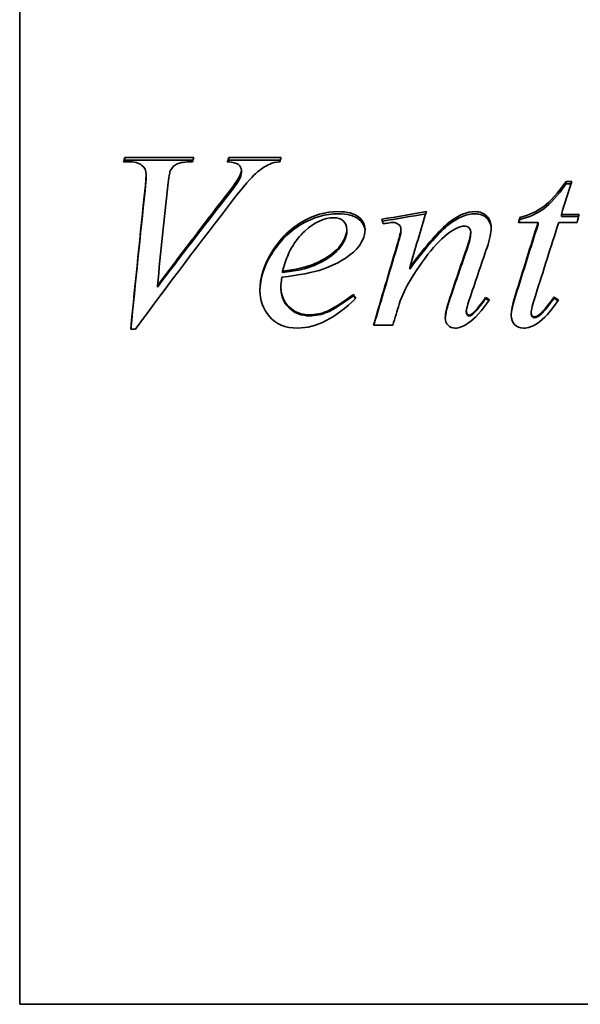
# Model space of a CAD drawing. Header units: millimetres. Extents: x 377 to 883, y 158 to 732.
# Tile 2 of 7: x 377 to 458, y 395 to 536. Entities that reach past the tile are written whole.
import ezdxf

# ---------------------------------------------------------------- set-up
doc = ezdxf.new("R2010")
doc.units = ezdxf.units.MM
doc.header["$LTSCALE"] = 3
doc.layers.add('Krawędzie widoczne(ISO)', color=7, linetype='Continuous', lineweight=35, true_color=0x262659)

msp = doc.modelspace()

# ---------------------------------------------------------------- linework, layer by layer
at = {"layer": 'Krawędzie widoczne(ISO)'}
for p, q in [((377.25, 568.3), (377.25, 394.7)), ((392.81, 515.48), (392.13, 515.48)), ((392.32, 516.1), (402.2, 516.1)), ((392.32, 515.7), (392.32, 516.1)), ((392.32, 515.7), (402.07, 515.7)), ((407.23, 516.1), (414.72, 516.1)), ((407.23, 515.7), (407.23, 516.1)), ((407.23, 515.7), (414.61, 515.7)), ((409.01, 513.9), (409.01, 514.27)), ((395.36, 513.32), (395.36, 513.69)), ((408.74, 512.98), (408.74, 513.35)), ((455.53, 512.66), (456.35, 512.66)), ((455.53, 512.3), (455.53, 512.66)), ((455.53, 512.3), (456.24, 512.3)), ((451.53, 506.79), (448.71, 506.79)), ((448.9, 507.19), (448.9, 507.49)), ((451.53, 506.5), (451.53, 506.79)), ((457.11, 506.79), (454.49, 506.79)), ((454.86, 507.92), (457.41, 507.92)), ((454.86, 507.62), (454.86, 507.92)), ((454.86, 507.62), (457.33, 507.62)), ((424.12, 505.51), (424.12, 505.79)), ((431.88, 505.53), (431.88, 505.81)), ((441.87, 505.18), (441.87, 505.46)), ((414.91, 499.6), (414.91, 499.81)), ((433.13, 500.1), (433.13, 500.31)), ((396.98, 497.51), (396.98, 497.69)), ((414.68, 497.25), (414.68, 497.43)), ((425.06, 496.27), (425.06, 496.45)), ((443.99, 495.88), (443.99, 496.04)), ((453.82, 495.94), (453.82, 496.1)), ((441.24, 493.94), (441.24, 494.09)), ((442.11, 493.58), (442.11, 493.72)), ((450.53, 493.72), (450.53, 493.87)), ((452.06, 493.72), (452.06, 493.87)), ((393.83, 491.5), (393.16, 491.5)), ((430.72, 492.06), (427.96, 492.06)), ((377.25, 394.7), (467.75, 394.7))]:
    msp.add_line(p, q, dxfattribs=at)
for points in [[(392.13, 515.48), (392.2, 515.69), (392.26, 515.89), (392.32, 516.1)], [(392.25, 515.48), (392.27, 515.56), (392.3, 515.63), (392.32, 515.7)], [(402.2, 516.1), (402.14, 515.89), (402.07, 515.69), (402, 515.48)], [(407, 515.48), (407.08, 515.69), (407.15, 515.89), (407.23, 516.1)], [(407.14, 515.47), (407.17, 515.55), (407.2, 515.63), (407.23, 515.7)], [(414.54, 515.48), (413.94, 515.43), (413.46, 515.32), (413.11, 515.16)], [(414.72, 516.1), (414.66, 515.89), (414.6, 515.69), (414.54, 515.48)], [(398.83, 514.18), (398.71, 513.93), (398.59, 513.22), (398.47, 512.03)], [(408.74, 513.35), (408.92, 513.7), (409.01, 514.01), (409.01, 514.27)], [(408.74, 512.98), (408.92, 513.33), (409.01, 513.64), (409.01, 513.9)], [(395.22, 511.69), (395.31, 512.68), (395.36, 513.35), (395.36, 513.69)], [(395.22, 511.34), (395.31, 512.32), (395.36, 512.98), (395.36, 513.32)], [(406.74, 510.53), (407.8, 511.89), (408.47, 512.83), (408.74, 513.35)], [(406.74, 510.2), (407.8, 511.54), (408.47, 512.47), (408.74, 512.98)], [(456.35, 512.66), (455.85, 511.1), (455.36, 509.52), (454.86, 507.92)], [(393.16, 491.5), (393.84, 498.39), (394.53, 505.18), (395.22, 511.69)], [(393.17, 491.5), (393.85, 498.27), (394.53, 504.95), (395.22, 511.34)], [(398.47, 512.03), (397.97, 507.38), (397.47, 502.58), (396.98, 497.69)], [(407.9, 510.11), (403.21, 504.09), (398.52, 497.83), (393.83, 491.5)], [(396.98, 497.69), (400.23, 502.05), (403.48, 506.35), (406.74, 510.53)], [(396.98, 497.51), (400.23, 501.82), (403.48, 506.06), (406.74, 510.2)], [(429.16, 507.24), (431.28, 507.6), (433.4, 507.97), (435.52, 508.33)], [(435.52, 508.33), (434.72, 505.69), (433.92, 503.02), (433.13, 500.31)], [(429.33, 506.6), (429.27, 506.81), (429.22, 507.03), (429.16, 507.24)], [(429.24, 506.96), (431.3, 507.31), (433.36, 507.66), (435.42, 508)], [(430.76, 506.77), (430.62, 506.77), (430.37, 506.75), (430, 506.69)], [(448.3, 496.43), (449.38, 499.93), (450.45, 503.39), (451.53, 506.79)], [(448.71, 506.79), (448.77, 507.03), (448.83, 507.26), (448.9, 507.49)], [(448.79, 506.79), (448.82, 506.93), (448.86, 507.06), (448.9, 507.19)], [(454.49, 506.79), (453.37, 503.33), (452.26, 499.81), (451.14, 496.25)], [(457.41, 507.92), (457.31, 507.55), (457.21, 507.17), (457.11, 506.79)], [(426.73, 505.77), (426.73, 504.79), (426.32, 503.85), (425.49, 502.96)], [(430, 506.69), (429.78, 506.66), (429.55, 506.63), (429.33, 506.6)], [(431.29, 503.41), (431.68, 504.74), (431.88, 505.54), (431.88, 505.81)], [(431.29, 503.16), (431.68, 504.47), (431.88, 505.26), (431.88, 505.53)], [(440.97, 506.26), (440.6, 506.26), (440.15, 506.12), (439.62, 505.83)], [(441.4, 503.39), (441.71, 504.29), (441.87, 504.97), (441.87, 505.46)], [(444.81, 506.03), (444.81, 505.32), (444.61, 504.39), (444.22, 503.21)], [(448.3, 496.25), (449.38, 499.72), (450.45, 503.14), (451.53, 506.5)], [(441.4, 503.14), (441.71, 504.02), (441.87, 504.7), (441.87, 505.18)], [(425.49, 502.96), (424.4, 501.78), (422.8, 500.83), (420.69, 500.09)], [(427.96, 492.06), (429.07, 495.89), (430.18, 499.68), (431.29, 503.41)], [(428, 492.06), (429.09, 495.8), (430.19, 499.51), (431.29, 503.16)], [(438.95, 496.14), (439.77, 498.58), (440.58, 501), (441.4, 503.39)], [(438.95, 495.98), (439.77, 498.38), (440.58, 500.77), (441.4, 503.14)], [(444.22, 503.21), (443.37, 500.73), (442.52, 498.21), (441.66, 495.68)], [(420.69, 500.09), (419.29, 499.6), (417.32, 499.22), (414.79, 498.94)], [(414.91, 499.81), (416.77, 500.01), (418.29, 500.36), (419.46, 500.85)], [(414.91, 499.6), (416.77, 499.8), (418.29, 500.14), (419.46, 500.63)], [(414.79, 498.94), (414.72, 498.33), (414.68, 497.83), (414.68, 497.43)], [(433.19, 498.45), (432.56, 497.43), (432.04, 496.3), (431.62, 495.08)], [(425.43, 495.92), (422.51, 493.08), (419.74, 491.64), (417.09, 491.64)], [(425.06, 496.45), (425.18, 496.27), (425.3, 496.1), (425.43, 495.92)], [(425.06, 496.27), (425.16, 496.14), (425.26, 496), (425.36, 495.86)], [(438.23, 493.14), (438.23, 493.73), (438.47, 494.74), (438.95, 496.14)], [(438.23, 493.07), (438.25, 493.66), (438.49, 494.63), (438.95, 495.98)], [(441.66, 495.68), (441.38, 494.81), (441.24, 494.28), (441.24, 494.09)], [(444.56, 495.7), (443.48, 494.12), (442.45, 492.99), (441.48, 492.33)], [(442.11, 493.72), (442.69, 494.22), (443.31, 495), (443.99, 496.04)], [(442.11, 493.58), (442.69, 494.08), (443.31, 494.84), (443.99, 495.88)], [(443.99, 496.04), (444.18, 495.93), (444.37, 495.82), (444.56, 495.7)], [(443.99, 495.88), (444.16, 495.78), (444.32, 495.68), (444.48, 495.59)], [(447.67, 493.42), (447.67, 494.08), (447.88, 495.09), (448.3, 496.43)], [(447.67, 493.36), (447.69, 494.01), (447.9, 494.98), (448.3, 496.25)], [(451.14, 496.25), (450.73, 495.02), (450.53, 494.23), (450.53, 493.87)], [(454.43, 495.66), (453.37, 494.05), (452.35, 492.92), (451.39, 492.29)], [(452.06, 493.87), (452.32, 494.11), (452.91, 494.86), (453.82, 496.1)], [(452.06, 493.72), (452.32, 493.96), (452.91, 494.7), (453.82, 495.94)], [(453.82, 496.1), (454.02, 495.96), (454.23, 495.81), (454.43, 495.66)], [(453.82, 495.94), (454, 495.81), (454.18, 495.68), (454.36, 495.55)], [(431.62, 495.08), (431.32, 494.07), (431.02, 493.07), (430.72, 492.06)], [(441.64, 493.5), (441.77, 493.5), (441.92, 493.58), (442.11, 493.72)], [(441.64, 493.36), (441.77, 493.36), (441.92, 493.44), (442.11, 493.58)], [(450.98, 493.26), (451.25, 493.26), (451.61, 493.46), (452.06, 493.87)], [(450.98, 493.12), (451.25, 493.12), (451.61, 493.32), (452.06, 493.72)], [(441.48, 492.33), (440.8, 491.87), (440.19, 491.64), (439.66, 491.64)], [(451.39, 492.29), (450.75, 491.85), (450.09, 491.64), (449.43, 491.64)]]:
    msp.add_open_spline(points, degree=3, dxfattribs=at)
for points, knots in [([(395.36, 513.69), (395.36, 514.21), (395.16, 514.63), (394.75, 514.97), (394.34, 515.31), (393.69, 515.48), (392.81, 515.48)], [0, 0, 0, 0, 1, 1, 1, 2, 2, 2, 2]), ([(402, 515.48), (400.92, 515.47), (400.19, 515.37), (399.79, 515.17), (399.4, 514.98), (399.08, 514.65), (398.83, 514.18)], [0, 0, 0, 0, 1, 1, 1, 2, 2, 2, 2]), ([(409.01, 514.27), (409.01, 514.58), (408.87, 514.84), (408.59, 515.07), (408.31, 515.29), (407.78, 515.43), (407, 515.48)], [0, 0, 0, 0, 1, 1, 1, 2, 2, 2, 2]), ([(413.11, 515.16), (412.43, 514.86), (411.76, 514.41), (411.09, 513.81), (410.42, 513.21), (409.36, 511.99), (407.9, 510.11)], [0, 0, 0, 0, 1, 1, 1, 2, 2, 2, 2]), ([(448.9, 507.49), (450.26, 507.84), (451.41, 508.37), (452.35, 509.07), (453.29, 509.76), (454.35, 510.97), (455.53, 512.66)], [0, 0, 0, 0, 1, 1, 1, 2, 2, 2, 2]), ([(448.9, 507.19), (450.26, 507.54), (451.41, 508.06), (452.35, 508.75), (453.29, 509.44), (454.35, 510.63), (455.53, 512.3)], [0, 0, 0, 0, 1, 1, 1, 2, 2, 2, 2]), ([(411.66, 497.01), (411.66, 498.82), (412.23, 500.65), (413.36, 502.51), (414.49, 504.37), (415.91, 505.79), (417.61, 506.81), (419.32, 507.83), (421.08, 508.33), (422.89, 508.33)], [0, 0, 0, 0, 1, 1, 1, 2, 2, 2, 3, 3, 3, 3]), ([(422.89, 508.33), (424.2, 508.33), (425.17, 508.08), (425.79, 507.57), (426.42, 507.06), (426.73, 506.47), (426.73, 505.77)], [0, 0, 0, 0, 1, 1, 1, 2, 2, 2, 2]), ([(433.13, 500.31), (435.58, 503.62), (437.46, 505.76), (438.76, 506.79), (440.07, 507.82), (441.33, 508.33), (442.54, 508.33)], [0, 0, 0, 0, 1, 1, 1, 2, 2, 2, 2]), ([(442.54, 508.33), (443.2, 508.33), (443.74, 508.12), (444.17, 507.69), (444.6, 507.26), (444.81, 506.71), (444.81, 506.03)], [0, 0, 0, 0, 1, 1, 1, 2, 2, 2, 2]), ([(411.66, 496.93), (411.68, 498.68), (412.25, 500.47), (413.36, 502.27), (414.49, 504.1), (415.91, 505.51), (417.61, 506.52), (419.32, 507.52), (421.08, 508.02), (422.89, 508.02)], [0.018176, 0.018176, 0.018176, 0.018176, 1, 1, 1, 2, 2, 2, 3, 3, 3, 3]), ([(422.2, 507.45), (420.91, 507.45), (419.54, 506.82), (418.09, 505.54), (416.65, 504.26), (415.59, 502.36), (414.91, 499.81)], [0, 0, 0, 0, 1, 1, 1, 2, 2, 2, 2]), ([(424.12, 505.79), (424.12, 506.29), (423.95, 506.69), (423.62, 507), (423.29, 507.3), (422.81, 507.45), (422.2, 507.45)], [0, 0, 0, 0, 1, 1, 1, 2, 2, 2, 2]), ([(422.89, 508.02), (424.2, 508.02), (425.17, 507.77), (425.79, 507.27), (426.38, 506.8), (426.69, 506.25), (426.73, 505.62)], [0, 0, 0, 0, 1, 1, 1, 1.939029, 1.939029, 1.939029, 1.939029]), ([(431.88, 505.81), (431.88, 506.06), (431.77, 506.28), (431.55, 506.48), (431.34, 506.67), (431.07, 506.77), (430.76, 506.77)], [0, 0, 0, 0, 1, 1, 1, 2, 2, 2, 2]), ([(433.13, 500.1), (435.58, 503.37), (437.46, 505.48), (438.76, 506.5), (440.07, 507.52), (441.33, 508.02), (442.54, 508.02)], [0, 0, 0, 0, 1, 1, 1, 2, 2, 2, 2]), ([(442.54, 508.02), (443.2, 508.02), (443.74, 507.81), (444.17, 507.39), (444.57, 506.99), (444.78, 506.49), (444.81, 505.88)], [0, 0, 0, 0, 1, 1, 1, 1.933427, 1.933427, 1.933427, 1.933427]), ([(419.46, 500.85), (421.02, 501.51), (422.18, 502.3), (422.96, 503.21), (423.73, 504.12), (424.12, 504.98), (424.12, 505.79)], [0, 0, 0, 0, 1, 1, 1, 2, 2, 2, 2]), ([(419.46, 500.63), (421.02, 501.28), (422.18, 502.06), (422.96, 502.96), (423.73, 503.86), (424.12, 504.71), (424.12, 505.51)], [0, 0, 0, 0, 1, 1, 1, 2, 2, 2, 2]), ([(439.62, 505.83), (438.64, 505.31), (437.62, 504.44), (436.56, 503.2), (435.5, 501.97), (434.37, 500.39), (433.19, 498.45)], [0, 0, 0, 0, 1, 1, 1, 2, 2, 2, 2]), ([(441.87, 505.46), (441.87, 505.69), (441.78, 505.89), (441.6, 506.04), (441.43, 506.19), (441.22, 506.26), (440.97, 506.26)], [0, 0, 0, 0, 1, 1, 1, 2, 2, 2, 2]), ([(417.09, 491.64), (415.3, 491.64), (413.94, 492.2), (413.03, 493.32), (412.12, 494.44), (411.66, 495.67), (411.66, 497.01)], [0, 0, 0, 0, 1, 1, 1, 2, 2, 2, 2]), ([(414.68, 497.43), (414.68, 496.36), (415.08, 495.44), (415.87, 494.68), (416.66, 493.92), (417.62, 493.54), (418.75, 493.54)], [0, 0, 0, 0, 1, 1, 1, 2, 2, 2, 2]), ([(414.68, 497.25), (414.68, 496.19), (415.08, 495.28), (415.87, 494.53), (416.66, 493.78), (417.62, 493.4), (418.75, 493.4)], [0, 0, 0, 0, 1, 1, 1, 2, 2, 2, 2]), ([(418.75, 493.54), (419.65, 493.54), (420.51, 493.72), (421.34, 494.08), (422.17, 494.43), (423.41, 495.23), (425.06, 496.45)], [0, 0, 0, 0, 1, 1, 1, 2, 2, 2, 2]), ([(418.75, 493.4), (419.65, 493.4), (420.51, 493.58), (421.34, 493.93), (422.17, 494.29), (423.41, 495.07), (425.06, 496.27)], [0, 0, 0, 0, 1, 1, 1, 2, 2, 2, 2]), ([(441.24, 494.09), (441.24, 493.93), (441.28, 493.79), (441.37, 493.67), (441.46, 493.56), (441.55, 493.5), (441.64, 493.5)], [0, 0, 0, 0, 1, 1, 1, 2, 2, 2, 2]), ([(439.66, 491.64), (439.23, 491.64), (438.88, 491.77), (438.62, 492.04), (438.36, 492.31), (438.23, 492.68), (438.23, 493.14)], [0, 0, 0, 0, 1, 1, 1, 2, 2, 2, 2]), ([(441.24, 493.94), (441.24, 493.78), (441.28, 493.65), (441.37, 493.53), (441.46, 493.42), (441.55, 493.36), (441.64, 493.36)], [0, 0, 0, 0, 1, 1, 1, 2, 2, 2, 2]), ([(449.43, 491.64), (448.91, 491.64), (448.49, 491.8), (448.16, 492.13), (447.83, 492.47), (447.67, 492.89), (447.67, 493.42)], [0, 0, 0, 0, 1, 1, 1, 2, 2, 2, 2]), ([(450.53, 493.87), (450.53, 493.68), (450.57, 493.53), (450.66, 493.42), (450.75, 493.31), (450.86, 493.26), (450.98, 493.26)], [0, 0, 0, 0, 1, 1, 1, 2, 2, 2, 2]), ([(450.53, 493.72), (450.53, 493.54), (450.57, 493.39), (450.66, 493.28), (450.75, 493.18), (450.86, 493.12), (450.98, 493.12)], [0, 0, 0, 0, 1, 1, 1, 2, 2, 2, 2])]:
    msp.add_open_spline(points, degree=3, knots=knots, dxfattribs=at)

doc.saveas('drawing.dxf')
